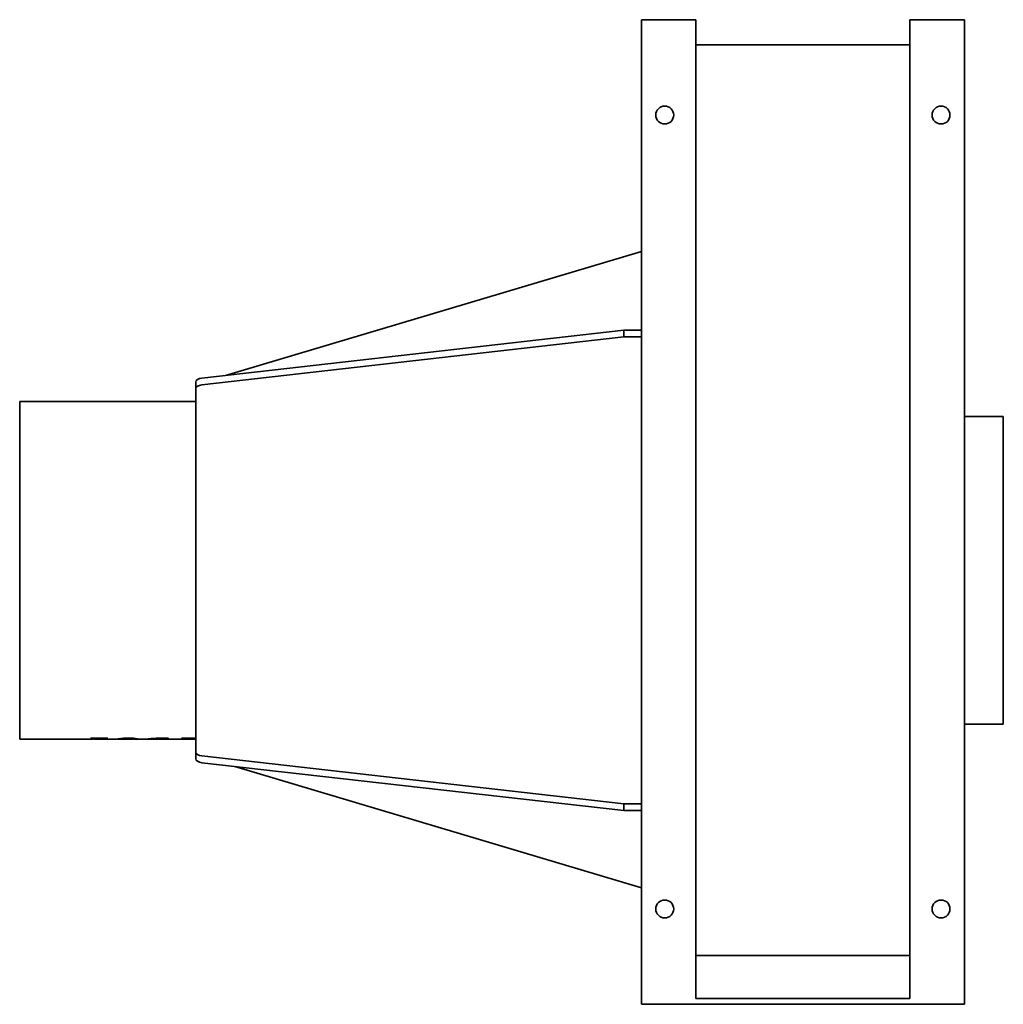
# Model space of a CAD drawing. Header units: millimetres. Extents: x 377 to 883, y 193 to 699.
import ezdxf

# ---------------------------------------------------------------- set-up
doc = ezdxf.new("R2010")
doc.units = ezdxf.units.MM
doc.header["$LTSCALE"] = 3
doc.layers.add('Krawędzie widoczne(ISO)', color=7, linetype='Continuous', lineweight=35, true_color=0x262659)

msp = doc.modelspace()

# ---------------------------------------------------------------- linework, layer by layer
at = {"layer": 'Krawędzie widoczne(ISO)'}
for p, q in [((724.75, 698.5), (696.75, 698.5)), ((696.75, 192.5), (696.75, 698.5)), ((724.75, 195.5), (724.75, 698.5)), ((862.75, 698.5), (834.75, 698.5)), ((834.75, 195.5), (834.75, 698.5)), ((862.75, 698.5), (862.75, 192.5)), ((834.75, 685.61), (724.75, 685.61)), ((482.96, 515.69), (696.75, 579.45)), ((470.86, 514.32), (687.75, 538.96)), ((687.75, 538.96), (687.75, 535.5)), ((696.75, 538.96), (687.75, 538.96)), ((687.75, 535.5), (470.86, 510.85)), ((696.75, 535.5), (687.75, 535.5)), ((467.75, 512.37), (467.75, 508.9)), ((467.75, 508.9), (467.75, 504.15)), ((377.25, 502.3), (377.25, 328.7)), ((377.25, 502.3), (467.75, 502.3)), ((467.75, 500.69), (467.75, 504.15)), ((467.75, 500.69), (467.75, 330.31)), ((862.75, 494.5), (882.75, 494.5)), ((882.75, 494.5), (882.75, 336.5)), ((862.75, 336.5), (882.75, 336.5)), ((414.38, 329.22), (413.71, 329.22)), ((413.87, 329.28), (422.48, 329.28)), ((416.52, 329.28), (416.52, 329.09)), ((420.16, 329.28), (420.16, 329.18)), ((422.32, 329.22), (421.93, 329.22)), ((422.32, 329.28), (422.32, 329.22)), ((431.88, 329.29), (431.88, 329.19)), ((435.7, 329.23), (435.7, 328.96)), ((444.49, 328.99), (444.49, 328.75)), ((449.71, 329.31), (449.71, 329.14)), ((450.67, 329.32), (450.67, 329.08)), ((460.51, 329.28), (467.75, 329.28)), ((462.5, 329.28), (462.5, 329.09)), ((466.29, 329.28), (466.29, 329.19)), ((467.75, 330.31), (467.75, 326.85)), ((377.25, 328.7), (414.27, 328.7)), ((416.86, 328.7), (425.19, 328.7)), ((427.91, 328.7), (434.76, 328.7)), ((437.51, 328.7), (442.45, 328.7)), ((445.1, 328.7), (460.33, 328.7)), ((462.62, 328.7), (467.75, 328.7)), ((467.75, 326.85), (467.75, 322.1)), ((467.75, 322.1), (467.75, 318.63)), ((470.86, 320.15), (687.75, 295.5)), ((687.75, 292.04), (470.86, 316.68)), ((696.75, 252.44), (487.78, 314.76)), ((687.75, 295.5), (687.75, 292.04)), ((687.75, 295.5), (696.75, 295.5)), ((687.75, 292.04), (696.75, 292.04)), ((724.75, 217.5), (834.75, 217.5)), ((862.75, 192.5), (696.75, 192.5)), ((834.75, 195.5), (724.75, 195.5))]:
    msp.add_line(p, q, dxfattribs=at)
for centre in [(708.75, 649.5), (850.75, 649.5), (708.75, 241.5), (850.75, 241.5)]:
    msp.add_circle(centre, 4.6, dxfattribs=at)
for centre, start_param, end_param in [((471.75, 512.37), 4.935866, 6.283185), ((471.75, 508.9), 4.935866, 6.283185), ((471.75, 322.1), 0, 1.34732), ((471.75, 318.63), 0, 1.34732)]:
    msp.add_ellipse(centre, major_axis=(-4, 0), ratio=0.5, start_param=start_param, end_param=end_param, dxfattribs=at)
for points in [[(413.71, 329.22), (413.76, 329.23), (413.82, 329.25), (413.87, 329.28)], [(415.77, 328.86), (416.27, 328.96), (416.52, 329.06), (416.52, 329.09)], [(421.93, 329.22), (421.17, 329.22), (420.58, 329.2), (420.16, 329.18)], [(422.48, 329.28), (422.43, 329.25), (422.37, 329.23), (422.32, 329.22)], [(428.45, 329.01), (429.37, 329.11), (430.34, 329.2), (431.36, 329.26)], [(431.88, 329.19), (430.75, 329.08), (429.78, 328.89), (428.97, 328.78)], [(431.36, 329.26), (431.94, 329.3), (432.63, 329.32), (433.4, 329.32)], [(433.42, 329.25), (432.82, 329.25), (432.3, 329.23), (431.88, 329.19)], [(434.76, 328.7), (435.39, 328.7), (435.7, 328.82), (435.7, 328.96)], [(447.34, 329.22), (448.48, 329.28), (449.63, 329.32), (450.78, 329.32)], [(449.71, 329.14), (449.5, 329.15), (449.25, 329.15), (448.97, 329.15)], [(450.67, 329.08), (450.28, 329.11), (449.96, 329.13), (449.71, 329.14)], [(452.42, 329.01), (451.9, 329.01), (451.31, 329.03), (450.67, 329.08)], [(450.78, 329.32), (451.79, 329.32), (452.58, 329.29), (453.15, 329.24)], [(453.15, 329.24), (453.55, 329.21), (453.74, 329.17), (453.74, 329.12)], [(460.33, 328.7), (460.92, 328.7), (461.5, 328.77), (462.09, 328.92)], [(460.36, 329.22), (460.41, 329.23), (460.46, 329.25), (460.51, 329.28)], [(464.38, 328.92), (463.41, 328.68), (462.44, 328.64), (461.47, 328.79)], [(462.09, 328.92), (462.36, 328.98), (462.5, 329.05), (462.5, 329.09)], [(465.38, 329.12), (465.05, 329.08), (464.72, 329), (464.38, 328.92)], [(466.29, 329.19), (465.89, 329.18), (465.58, 329.15), (465.38, 329.12)], [(467.75, 329.21), (467.02, 329.21), (466.54, 329.2), (466.29, 329.19)], [(414.27, 328.7), (414.77, 328.7), (415.27, 328.75), (415.77, 328.86)], [(418.42, 328.87), (417.46, 328.66), (416.51, 328.65), (415.55, 328.82)], [(428.97, 328.78), (427.85, 328.63), (427.21, 328.71), (427.04, 328.86)], [(436.62, 328.75), (436.31, 328.78), (435.99, 328.81), (435.64, 328.85)], [(437.91, 328.78), (437.91, 328.68), (437.48, 328.67), (436.62, 328.75)], [(444.43, 328.78), (443.06, 328.73), (442.37, 328.68), (442.37, 328.71)], [(444.49, 328.78), (444.47, 328.78), (444.45, 328.78), (444.43, 328.78)], [(444.49, 328.75), (444.49, 328.71), (444.7, 328.7), (445.1, 328.7)]]:
    msp.add_open_spline(points, degree=3, dxfattribs=at)
for points, knots in [([(416.52, 329.09), (416.52, 329.13), (416.36, 329.16), (416.05, 329.18), (415.73, 329.2), (415.17, 329.22), (414.38, 329.22)], [0, 0, 0, 0, 1, 1, 1, 2, 2, 2, 2]), ([(420.16, 329.18), (419.88, 329.16), (419.62, 329.13), (419.39, 329.09), (419.15, 329.04), (418.83, 328.96), (418.42, 328.87)], [0, 0, 0, 0, 1, 1, 1, 2, 2, 2, 2]), ([(425.19, 328.7), (425.34, 328.7), (425.52, 328.71), (425.74, 328.73), (426.38, 328.77), (427.28, 328.89), (428.45, 329.01)], [0.650933, 0.650933, 0.650933, 0.650933, 1, 1, 1, 2, 2, 2, 2]), ([(433.4, 329.32), (434.68, 329.32), (435.76, 329.25), (436.62, 329.14), (437.48, 329.04), (437.91, 328.88), (437.91, 328.78)], [0, 0, 0, 0, 1, 1, 1, 2, 2, 2, 2]), ([(435.7, 328.96), (435.7, 329.04), (435.48, 329.12), (435.03, 329.17), (434.59, 329.22), (434.05, 329.25), (433.42, 329.25)], [0, 0, 0, 0, 1, 1, 1, 2, 2, 2, 2]), ([(442.37, 328.71), (442.37, 328.73), (442.62, 328.78), (443.13, 328.84), (443.64, 328.9), (444.25, 328.97), (444.98, 329.04), (445.71, 329.11), (446.5, 329.17), (447.34, 329.22)], [0, 0, 0, 0, 1, 1, 1, 2, 2, 2, 3, 3, 3, 3]), ([(448.97, 329.15), (447.86, 329.15), (446.84, 329.09), (445.9, 329), (444.96, 328.91), (444.49, 328.81), (444.49, 328.75)], [0, 0, 0, 0, 1, 1, 1, 2, 2, 2, 2]), ([(453.74, 329.12), (453.74, 329.09), (453.61, 329.06), (453.36, 329.04), (453.1, 329.02), (452.79, 329.01), (452.42, 329.01)], [0, 0, 0, 0, 1, 1, 1, 2, 2, 2, 2]), ([(462.5, 329.09), (462.5, 329.12), (462.37, 329.15), (462.12, 329.17), (461.87, 329.19), (461.29, 329.21), (460.36, 329.22)], [0, 0, 0, 0, 1, 1, 1, 2, 2, 2, 2])]:
    msp.add_open_spline(points, degree=3, knots=knots, dxfattribs=at)

doc.saveas('drawing.dxf')
